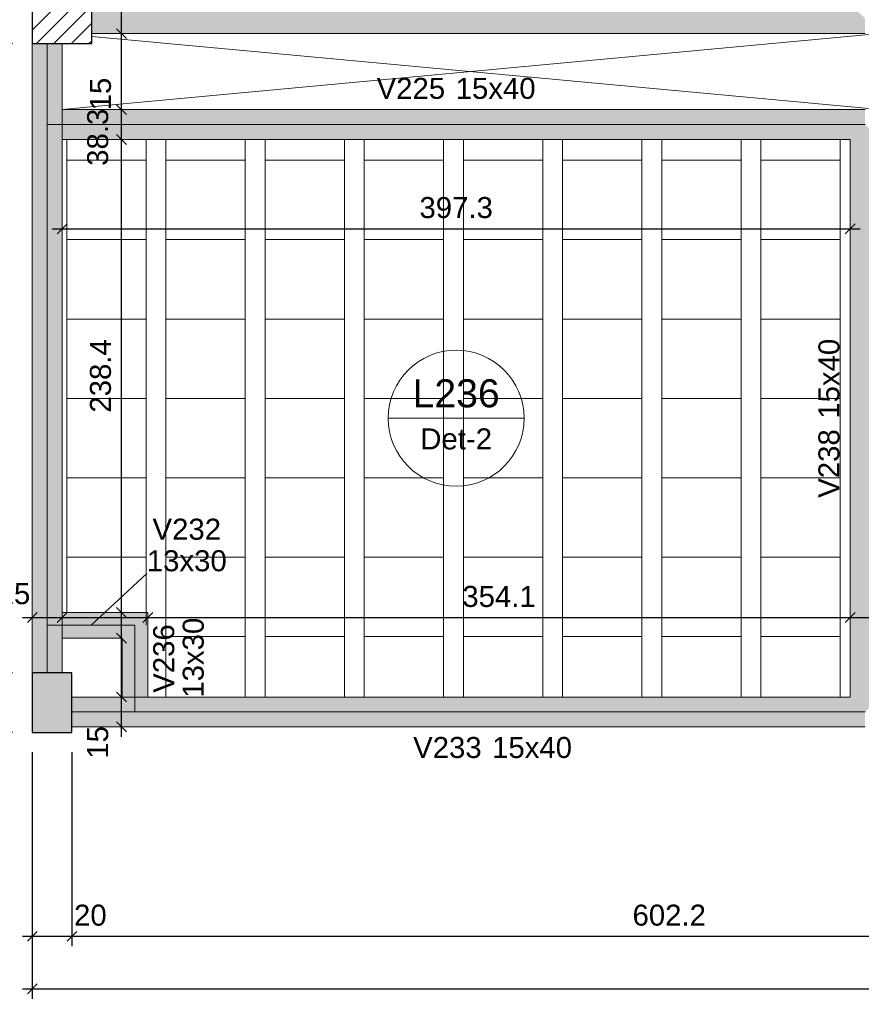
# Model space of a CAD drawing. Header units: millimetres. Extents: x 0 to 119, y 0 to 84.
# Tile 3 of 42: x 11 to 19, y 30 to 40. Entities that reach past the tile are written whole.
import ezdxf

# ---------------------------------------------------------------- set-up
doc = ezdxf.new("R2010")
doc.units = ezdxf.units.MM
doc.header["$MEASUREMENT"] = 0
doc.linetypes.add('NULL', pattern=[0])
doc.layers.get('0').update_dxf_attribs({"lineweight": 18})
for name, color, linetype, lineweight in [('FO-Aberturas', 7, 'Continuous', 5), ('FO-Cotas', 5, 'Continuous', 5), ('FO-Eixos', 5, 'Continuous', 5), ('FO-Hachura pilar que morre', 106, 'Continuous', 5), ('FO-Hachura pilar que passa', 19, 'Continuous', 5), ('FO-Hachura viga', 43, 'Continuous', 5), ('FO-Hachuras das lajes', 1, 'Continuous', 20), ('FO-Pilares', 4, 'Continuous', 30), ('FO-Textos das lajes', 3, 'Continuous', 20), ('FO-Textos das vigas', 7, 'Continuous', 5), ('FO-Vigas', 1, 'Continuous', 20)]:
    doc.layers.add(name, color=color, linetype=linetype, lineweight=lineweight)
doc.styles.add('Arial', font='txt')
doc.dimstyles.new('UM_50.000000', dxfattribs={"dimtxt": 0.18, "dimasz": 0.1, "dimexe": 0.1, "dimexo": 0.2, "dimgap": 0, "dimtad": 1, "dimtih": 1, "dimtoh": 1, "dimdec": 1, "dimlfac": 50, "dimzin": 0, "dimdsep": 46, "dimtxsty": 'Standard', "dimcen": 0.09, "dimdle": 0.1, "dimadec": 1, "dimazin": 2, "dimtfac": 1, "dimtdec": 4, "dimtofl": 0, "dimtmove": 0, "dimatfit": 3, "dimfxl": 1, "dimtolj": 1, "dimarcsym": 0})

# ---------------------------------------------------------------- blocks, each defined once
blk = doc.blocks.new('_Oblique')
at = {"color": 0, "linetype": 'ByBlock', "lineweight": -2}
blk.add_line((-0.5, -0.5), (0.5, 0.5), dxfattribs=at)
blk = doc.blocks.new('*D22')
at = {"layer": 'Defpoints', "color": 0}
for p in [(10.9366, 32.4955), (11.3366, 32.4955), (11.3366, 30.4413)]:
    blk.add_point(p, dxfattribs=at)
at = {"layer": 'FO-Cotas', "color": 0, "lineweight": -2}
for p, q in [((10.9366, 32.2955), (10.9366, 30.3413)), ((11.3366, 32.2955), (11.3366, 30.3413)), ((10.8366, 30.4413), (11.4366, 30.4413))]:
    blk.add_line(p, q, dxfattribs=at)
at = {"layer": 'FO-Cotas', "color": 0, "lineweight": -2, "xscale": 0.1, "yscale": 0.1, "zscale": 0.1, "rotation": 180}
blk.add_blockref('_Oblique', (10.9366, 30.4413), dxfattribs=at)
at = {"layer": 'FO-Cotas', "color": 0, "lineweight": -2, "xscale": 0.1, "yscale": 0.1, "zscale": 0.1}
blk.add_blockref('_Oblique', (11.3366, 30.4413), dxfattribs=at)
at = {"layer": 'FO-Cotas', "color": 7, "insert": (11.5219, 30.6531), "char_height": 0.2118, "attachment_point": 5, "rotation": 0.00573, "style": 'Arial'}
blk.add_mtext('\\A1;20', dxfattribs=at)
blk = doc.blocks.new('*D23')
at = {"layer": 'Defpoints', "color": 0}
for p in [(11.3366, 32.4955), (23.3802, 31.9809), (23.3802, 30.4413)]:
    blk.add_point(p, dxfattribs=at)
at = {"layer": 'FO-Cotas', "color": 0, "lineweight": -2}
for p, q in [((11.3366, 32.2955), (11.3366, 30.3413)), ((23.3802, 31.7809), (23.3802, 30.3413)), ((11.2366, 30.4413), (23.4802, 30.4413))]:
    blk.add_line(p, q, dxfattribs=at)
at = {"layer": 'FO-Cotas', "color": 0, "lineweight": -2, "xscale": 0.1, "yscale": 0.1, "zscale": 0.1, "rotation": 180}
blk.add_blockref('_Oblique', (11.3366, 30.4413), dxfattribs=at)
at = {"layer": 'FO-Cotas', "color": 0, "lineweight": -2, "xscale": 0.1, "yscale": 0.1, "zscale": 0.1}
blk.add_blockref('_Oblique', (23.3802, 30.4413), dxfattribs=at)
at = {"layer": 'FO-Cotas', "color": 7, "insert": (17.3584, 30.6531), "char_height": 0.2118, "attachment_point": 5, "style": 'Arial'}
blk.add_mtext('\\A1;602.2', dxfattribs=at)
blk = doc.blocks.new('*D40')
at = {"layer": 'Defpoints', "color": 0}
for p in [(10.9366, 32.4955), (80.2372, 31.8533), (80.2372, 29.9118)]:
    blk.add_point(p, dxfattribs=at)
at = {"layer": 'FO-Cotas', "color": 0, "lineweight": -2}
for p, q in [((10.9366, 32.2955), (10.9366, 29.8118)), ((80.2372, 31.6533), (80.2372, 29.8118)), ((10.8366, 29.9118), (80.3372, 29.9118))]:
    blk.add_line(p, q, dxfattribs=at)
at = {"layer": 'FO-Cotas', "color": 0, "lineweight": -2, "xscale": 0.1, "yscale": 0.1, "zscale": 0.1, "rotation": 180}
blk.add_blockref('_Oblique', (10.9366, 29.9118), dxfattribs=at)
at = {"layer": 'FO-Cotas', "color": 0, "lineweight": -2, "xscale": 0.1, "yscale": 0.1, "zscale": 0.1}
blk.add_blockref('_Oblique', (80.2372, 29.9118), dxfattribs=at)
at = {"layer": 'FO-Cotas', "color": 7, "insert": (45.5869, 30.1236), "char_height": 0.2118, "attachment_point": 5, "style": 'Arial'}
blk.add_mtext('\\A1;3465', dxfattribs=at)
blk = doc.blocks.new('*D43')
at = {"layer": 'Defpoints', "color": 0}
for p in [(9.5246, 33.0955), (10.9366, 33.0955), (10.9366, 32.4955)]:
    blk.add_point(p, dxfattribs=at)
at = {"layer": 'FO-Cotas', "color": 0, "lineweight": -2}
for p, q in [((9.5246, 32.3955), (9.5246, 33.1955)), ((10.7366, 33.0955), (9.4246, 33.0955)), ((10.7366, 32.4955), (9.4246, 32.4955))]:
    blk.add_line(p, q, dxfattribs=at)
at = {"layer": 'FO-Cotas', "color": 0, "lineweight": -2, "xscale": 0.1, "yscale": 0.1, "zscale": 0.1}
for p, rotation in [((9.5246, 33.0955), 90), ((9.5246, 32.4955), 270)]:
    blk.add_blockref('_Oblique', p, dxfattribs=dict(at, rotation=rotation))
at = {"layer": 'FO-Cotas', "color": 7, "insert": (9.3128, 32.7955), "char_height": 0.2118, "attachment_point": 5, "rotation": 90, "style": 'Arial'}
blk.add_mtext('\\A1;30', dxfattribs=at)
blk = doc.blocks.new('*D44')
at = {"layer": 'Defpoints', "color": 0}
for p in [(9.5246, 39.4387), (10.9366, 39.4387), (10.9366, 33.0955)]:
    blk.add_point(p, dxfattribs=at)
at = {"layer": 'FO-Cotas', "color": 0, "lineweight": -2}
for p, q in [((9.5246, 32.9955), (9.5246, 39.5387)), ((10.7366, 39.4387), (9.4246, 39.4387)), ((10.7366, 33.0955), (9.4246, 33.0955))]:
    blk.add_line(p, q, dxfattribs=at)
at = {"layer": 'FO-Cotas', "color": 0, "lineweight": -2, "xscale": 0.1, "yscale": 0.1, "zscale": 0.1}
for p, rotation in [((9.5246, 39.4387), 90), ((9.5246, 33.0955), 270)]:
    blk.add_blockref('_Oblique', p, dxfattribs=dict(at, rotation=rotation))
at = {"layer": 'FO-Cotas', "color": 7, "insert": (9.3128, 36.2671), "char_height": 0.2118, "attachment_point": 5, "rotation": 90, "style": 'Arial'}
blk.add_mtext('\\A1;317.2', dxfattribs=at)
blk = doc.blocks.new('*D45')
at = {"layer": 'Defpoints', "color": 0}
for p in [(9.5246, 39.8387), (10.9366, 39.8387), (10.9366, 39.4387)]:
    blk.add_point(p, dxfattribs=at)
at = {"layer": 'FO-Cotas', "color": 0, "lineweight": -2}
for p, q in [((9.5246, 39.3387), (9.5246, 39.9387)), ((10.7366, 39.8387), (9.4246, 39.8387)), ((10.7366, 39.4387), (9.4246, 39.4387))]:
    blk.add_line(p, q, dxfattribs=at)
at = {"layer": 'FO-Cotas', "color": 0, "lineweight": -2, "xscale": 0.1, "yscale": 0.1, "zscale": 0.1}
for p, rotation in [((9.5246, 39.8387), 90), ((9.5246, 39.4387), 270)]:
    blk.add_blockref('_Oblique', p, dxfattribs=dict(at, rotation=rotation))
at = {"layer": 'FO-Cotas', "color": 7, "insert": (9.3128, 39.996), "char_height": 0.2118, "attachment_point": 5, "rotation": 90, "style": 'Arial'}
blk.add_mtext('\\A1;20', dxfattribs=at)
blk = doc.blocks.new('*D54')
at = {"layer": 'Defpoints', "color": 0}
for p in [(8.9951, 73.3485), (10.9366, 73.3485), (10.9366, 32.4955)]:
    blk.add_point(p, dxfattribs=at)
at = {"layer": 'FO-Cotas', "color": 0, "lineweight": -2}
for p, q in [((8.9951, 32.3955), (8.9951, 73.4485)), ((10.7366, 73.3485), (8.8951, 73.3485)), ((10.7366, 32.4955), (8.8951, 32.4955))]:
    blk.add_line(p, q, dxfattribs=at)
at = {"layer": 'FO-Cotas', "color": 0, "lineweight": -2, "xscale": 0.1, "yscale": 0.1, "zscale": 0.1}
for p, rotation in [((8.9951, 73.3485), 90), ((8.9951, 32.4955), 270)]:
    blk.add_blockref('_Oblique', p, dxfattribs=dict(at, rotation=rotation))
at = {"layer": 'FO-Cotas', "color": 7, "insert": (8.7833, 52.922), "char_height": 0.2118, "attachment_point": 5, "rotation": 90, "style": 'Arial'}
blk.add_mtext('\\A1;2042.7', dxfattribs=at)
blk = doc.blocks.new('*D75')
at = {"layer": 'Defpoints', "color": 0}
for p in [(10.9366, 33.6533), (11.2366, 33.6533), (11.2366, 33.6533)]:
    blk.add_point(p, dxfattribs=at)
at = {"layer": 'FO-Cotas', "color": 0, "lineweight": -2}
blk.add_line((10.8366, 33.6533), (11.3366, 33.6533), dxfattribs=at)
at = {"layer": 'FO-Cotas', "color": 0, "lineweight": -2, "xscale": 0.1, "yscale": 0.1, "zscale": 0.1, "rotation": 180}
blk.add_blockref('_Oblique', (10.9366, 33.6533), dxfattribs=at)
at = {"layer": 'FO-Cotas', "color": 0, "lineweight": -2, "xscale": 0.1, "yscale": 0.1, "zscale": 0.1}
blk.add_blockref('_Oblique', (11.2366, 33.6533), dxfattribs=at)
at = {"layer": 'FO-Cotas', "color": 7, "insert": (10.7514, 33.8931), "char_height": 0.2118, "attachment_point": 5, "rotation": 0.00573, "style": 'Arial'}
blk.add_mtext('\\A1;15', dxfattribs=at)
blk = doc.blocks.new('*D76')
at = {"layer": 'Defpoints', "color": 0}
for p in [(11.2366, 33.6533), (12.101, 33.6533), (12.101, 33.6533)]:
    blk.add_point(p, dxfattribs=at)
at = {"layer": 'FO-Cotas', "color": 0, "lineweight": -2}
blk.add_line((11.1366, 33.6533), (12.201, 33.6533), dxfattribs=at)
at = {"layer": 'FO-Cotas', "color": 0, "lineweight": -2, "xscale": 0.1, "yscale": 0.1, "zscale": 0.1, "rotation": 180}
blk.add_blockref('_Oblique', (11.2366, 33.6533), dxfattribs=at)
at = {"layer": 'FO-Cotas', "color": 0, "lineweight": -2, "xscale": 0.1, "yscale": 0.1, "zscale": 0.1}
blk.add_blockref('_Oblique', (12.101, 33.6533), dxfattribs=at)
blk = doc.blocks.new('*D77')
at = {"layer": 'Defpoints', "color": 0}
for p in [(12.101, 33.6533), (19.1834, 33.6533), (19.1834, 33.6533)]:
    blk.add_point(p, dxfattribs=at)
at = {"layer": 'FO-Cotas', "color": 0, "lineweight": -2}
blk.add_line((12.001, 33.6533), (19.2834, 33.6533), dxfattribs=at)
at = {"layer": 'FO-Cotas', "color": 0, "lineweight": -2, "xscale": 0.1, "yscale": 0.1, "zscale": 0.1, "rotation": 180}
blk.add_blockref('_Oblique', (12.101, 33.6533), dxfattribs=at)
at = {"layer": 'FO-Cotas', "color": 0, "lineweight": -2, "xscale": 0.1, "yscale": 0.1, "zscale": 0.1}
blk.add_blockref('_Oblique', (19.1834, 33.6533), dxfattribs=at)
at = {"layer": 'FO-Cotas', "color": 7, "insert": (15.6422, 33.8651), "char_height": 0.2118, "attachment_point": 5, "rotation": 0.00573, "style": 'Arial'}
blk.add_mtext('\\A1;354.1', dxfattribs=at)
blk = doc.blocks.new('*D78')
at = {"layer": 'Defpoints', "color": 0}
for p in [(19.1834, 33.6533), (19.4834, 33.6533), (19.4834, 33.6533)]:
    blk.add_point(p, dxfattribs=at)
at = {"layer": 'FO-Cotas', "color": 0, "lineweight": -2}
blk.add_line((19.0834, 33.6533), (19.5834, 33.6533), dxfattribs=at)
at = {"layer": 'FO-Cotas', "color": 0, "lineweight": -2, "xscale": 0.1, "yscale": 0.1, "zscale": 0.1, "rotation": 180}
blk.add_blockref('_Oblique', (19.1834, 33.6533), dxfattribs=at)
at = {"layer": 'FO-Cotas', "color": 0, "lineweight": -2, "xscale": 0.1, "yscale": 0.1, "zscale": 0.1}
blk.add_blockref('_Oblique', (19.4834, 33.6533), dxfattribs=at)
at = {"layer": 'FO-Cotas', "color": 7, "insert": (19.6687, 33.8651), "char_height": 0.2118, "attachment_point": 5, "rotation": 0.00573, "style": 'Arial'}
blk.add_mtext('\\A1;15', dxfattribs=at)
blk = doc.blocks.new('*D97')
at = {"layer": 'Defpoints', "color": 0}
for p in [(11.2366, 37.5725), (19.1834, 37.5725), (19.1834, 37.5725)]:
    blk.add_point(p, dxfattribs=at)
at = {"layer": 'FO-Cotas', "color": 0, "lineweight": -2}
blk.add_line((11.1366, 37.5725), (19.2834, 37.5725), dxfattribs=at)
at = {"layer": 'FO-Cotas', "color": 0, "lineweight": -2, "xscale": 0.1, "yscale": 0.1, "zscale": 0.1, "rotation": 180}
blk.add_blockref('_Oblique', (11.2366, 37.5725), dxfattribs=at)
at = {"layer": 'FO-Cotas', "color": 0, "lineweight": -2, "xscale": 0.1, "yscale": 0.1, "zscale": 0.1}
blk.add_blockref('_Oblique', (19.1834, 37.5725), dxfattribs=at)
at = {"layer": 'FO-Cotas', "color": 7, "insert": (15.21, 37.7843), "char_height": 0.2118, "attachment_point": 5, "rotation": 0.00573, "style": 'Arial'}
blk.add_mtext('\\A1;397.3', dxfattribs=at)
blk = doc.blocks.new('*D151')
at = {"layer": 'Defpoints', "color": 0}
for p in [(11.8366, 32.8527), (11.8366, 32.8527), (11.8366, 32.5527)]:
    blk.add_point(p, dxfattribs=at)
at = {"layer": 'FO-Cotas', "color": 0, "lineweight": -2}
blk.add_line((11.8366, 32.4527), (11.8366, 32.9527), dxfattribs=at)
at = {"layer": 'FO-Cotas', "color": 0, "lineweight": -2, "xscale": 0.1, "yscale": 0.1, "zscale": 0.1}
for p, rotation in [((11.8366, 32.8527), 90), ((11.8366, 32.5527), 270)]:
    blk.add_blockref('_Oblique', p, dxfattribs=dict(at, rotation=rotation))
at = {"layer": 'FO-Cotas', "color": 7, "insert": (11.5969, 32.3954), "char_height": 0.2118, "attachment_point": 5, "rotation": 90, "style": 'Arial'}
blk.add_mtext('\\A1;15', dxfattribs=at)
blk = doc.blocks.new('*D152')
at = {"layer": 'Defpoints', "color": 0}
for p in [(11.8366, 33.4455), (11.8366, 33.4455), (11.8366, 32.8527)]:
    blk.add_point(p, dxfattribs=at)
at = {"layer": 'FO-Cotas', "color": 0, "lineweight": -2}
blk.add_line((11.8366, 32.7527), (11.8366, 33.5455), dxfattribs=at)
at = {"layer": 'FO-Cotas', "color": 0, "lineweight": -2, "xscale": 0.1, "yscale": 0.1, "zscale": 0.1}
for p, rotation in [((11.8366, 33.4455), 90), ((11.8366, 32.8527), 270)]:
    blk.add_blockref('_Oblique', p, dxfattribs=dict(at, rotation=rotation))
blk = doc.blocks.new('*D153')
at = {"layer": 'Defpoints', "color": 0}
for p in [(11.8366, 33.7055), (11.8366, 33.7055), (11.8366, 33.4455)]:
    blk.add_point(p, dxfattribs=at)
at = {"layer": 'FO-Cotas', "color": 0, "lineweight": -2}
blk.add_line((11.8366, 33.3455), (11.8366, 33.8055), dxfattribs=at)
at = {"layer": 'FO-Cotas', "color": 0, "lineweight": -2, "xscale": 0.1, "yscale": 0.1, "zscale": 0.1}
for p, rotation in [((11.8366, 33.7055), 90), ((11.8366, 33.4455), 270)]:
    blk.add_blockref('_Oblique', p, dxfattribs=dict(at, rotation=rotation))
blk = doc.blocks.new('*D154')
at = {"layer": 'Defpoints', "color": 0}
for p in [(11.8366, 38.4725), (11.8366, 38.4725), (11.8366, 33.7055)]:
    blk.add_point(p, dxfattribs=at)
at = {"layer": 'FO-Cotas', "color": 0, "lineweight": -2}
blk.add_line((11.8366, 33.6055), (11.8366, 38.5725), dxfattribs=at)
at = {"layer": 'FO-Cotas', "color": 0, "lineweight": -2, "xscale": 0.1, "yscale": 0.1, "zscale": 0.1}
for p, rotation in [((11.8366, 38.4725), 90), ((11.8366, 33.7055), 270)]:
    blk.add_blockref('_Oblique', p, dxfattribs=dict(at, rotation=rotation))
at = {"layer": 'FO-Cotas', "color": 7, "insert": (11.6248, 36.089), "char_height": 0.2118, "attachment_point": 5, "rotation": 90, "style": 'Arial'}
blk.add_mtext('\\A1;238.4', dxfattribs=at)
blk = doc.blocks.new('*D155')
at = {"layer": 'Defpoints', "color": 0}
for p in [(11.8366, 38.7725), (11.8366, 38.7725), (11.8366, 38.4725)]:
    blk.add_point(p, dxfattribs=at)
at = {"layer": 'FO-Cotas', "color": 0, "lineweight": -2}
blk.add_line((11.8366, 38.3725), (11.8366, 38.8725), dxfattribs=at)
at = {"layer": 'FO-Cotas', "color": 0, "lineweight": -2, "xscale": 0.1, "yscale": 0.1, "zscale": 0.1}
for p, rotation in [((11.8366, 38.7725), 90), ((11.8366, 38.4725), 270)]:
    blk.add_blockref('_Oblique', p, dxfattribs=dict(at, rotation=rotation))
at = {"layer": 'FO-Cotas', "color": 7, "insert": (11.6248, 38.9298), "char_height": 0.2118, "attachment_point": 5, "rotation": 90, "style": 'Arial'}
blk.add_mtext('\\A1;15', dxfattribs=at)
blk = doc.blocks.new('*D156')
at = {"layer": 'Defpoints', "color": 0}
for p in [(11.8366, 39.5387), (11.8366, 39.5387), (11.8366, 38.7725)]:
    blk.add_point(p, dxfattribs=at)
at = {"layer": 'FO-Cotas', "color": 0, "lineweight": -2}
blk.add_line((11.8366, 38.6725), (11.8366, 39.6387), dxfattribs=at)
at = {"layer": 'FO-Cotas', "color": 0, "lineweight": -2, "xscale": 0.1, "yscale": 0.1, "zscale": 0.1}
for p, rotation in [((11.8366, 39.5387), 90), ((11.8366, 38.7725), 270)]:
    blk.add_blockref('_Oblique', p, dxfattribs=dict(at, rotation=rotation))
at = {"layer": 'FO-Cotas', "color": 7, "insert": (11.5969, 38.4943), "char_height": 0.2118, "attachment_point": 5, "rotation": 90, "style": 'Arial'}
blk.add_mtext('\\A1;38.3', dxfattribs=at)
blk = doc.blocks.new('*D157')
at = {"layer": 'Defpoints', "color": 0}
for p in [(11.8366, 39.8387), (11.8366, 39.8387), (11.8366, 39.5387)]:
    blk.add_point(p, dxfattribs=at)
at = {"layer": 'FO-Cotas', "color": 0, "lineweight": -2}
blk.add_line((11.8366, 39.4387), (11.8366, 39.9387), dxfattribs=at)
at = {"layer": 'FO-Cotas', "color": 0, "lineweight": -2, "xscale": 0.1, "yscale": 0.1, "zscale": 0.1}
for p, rotation in [((11.8366, 39.8387), 90), ((11.8366, 39.5387), 270)]:
    blk.add_blockref('_Oblique', p, dxfattribs=dict(at, rotation=rotation))
at = {"layer": 'FO-Cotas', "color": 7, "insert": (11.6248, 39.996), "char_height": 0.2118, "attachment_point": 5, "rotation": 90, "style": 'Arial'}
blk.add_mtext('\\A1;15', dxfattribs=at)

msp = doc.modelspace()

# ---------------------------------------------------------------- hatches: boundary and pattern name
at = {"layer": 'FO-Hachura pilar que morre', "linetype": 'Continuous'}
msp.add_hatch(color=106, dxfattribs=at).paths.add_polyline_path([(11.3366, 33.0955), (11.1366, 33.0955), (10.9366, 33.0955), (10.9366, 32.7955), (10.9366, 32.4955), (11.1366, 32.4955), (11.3366, 32.4955), (11.3366, 32.7955)])
at = {"layer": 'FO-Hachura pilar que passa', "linetype": 'Continuous'}
h = msp.add_hatch(dxfattribs=at)
h.set_pattern_fill('ANSI31', color=19, style=0)
h.paths.add_polyline_path([(11.5366, 39.4387), (11.5366, 39.6387), (11.5366, 39.8387), (11.2366, 39.8387), (10.9366, 39.8387), (10.9366, 39.6387), (10.9366, 39.4387), (11.2366, 39.4387)])
at = {"layer": 'FO-Hachura viga', "linetype": 'Continuous'}
for points in [[(19.3336, 39.6887), (19.3336, 39.6887), (19.1836, 39.8387), (11.5366, 39.8387), (11.5366, 39.5387), (19.3336, 39.5387), (19.3336, 39.6887)], [(11.2366, 39.4387), (11.2366, 39.4387), (10.9366, 39.4387), (10.9366, 38.6225), (11.2366, 38.6225), (11.2366, 39.4387)], [(19.3336, 38.6225), (19.3336, 38.6225), (19.3336, 38.7725), (11.2366, 38.7725), (11.0866, 38.6225), (11.2366, 38.4727), (19.1836, 38.4727), (19.3336, 38.6225)], [(11.2366, 38.6225), (11.2366, 38.6225), (10.9366, 38.6225), (10.9366, 33.5757), (11.2366, 33.5757), (11.2366, 38.6225)], [(19.4836, 32.8527), (19.4836, 32.8527), (19.4836, 38.4725), (19.3336, 38.6225), (19.1836, 38.4727), (19.1834, 32.8527), (19.3336, 32.7027), (19.4836, 32.8527)], [(12.1012, 33.7057), (12.1012, 33.7057), (11.2366, 33.7057), (11.0866, 33.5757), (11.2366, 33.4457), (11.841, 33.4457), (12.1012, 33.7057)], [(12.1012, 32.8527), (12.1012, 32.8527), (12.1012, 33.7057), (11.841, 33.4457), (11.841, 32.8527), (11.971, 32.7027), (12.1012, 32.8527)], [(11.2366, 33.5757), (11.2366, 33.5757), (10.9366, 33.5757), (10.9366, 33.0957), (11.2366, 33.0957), (11.2366, 33.5757)], [(11.971, 32.8527), (11.971, 32.8527), (11.3366, 32.8527), (11.3366, 32.5527), (11.971, 32.5527), (11.971, 32.8527)], [(19.3336, 32.7027), (19.3336, 32.7027), (19.1834, 32.8527), (11.971, 32.8527), (11.971, 32.5527), (19.3336, 32.5527), (19.3336, 32.7027)]]:
    msp.add_hatch(color=43, dxfattribs=at).paths.add_polyline_path(points)

# ---------------------------------------------------------------- linework, layer by layer
at = {"layer": 'FO-Aberturas'}
for p, q in [((11.237, 38.7725), (19.483, 39.5385)), ((11.537, 39.5105), (19.483, 38.7725))]:
    msp.add_line(p, q, dxfattribs=at)
at = {"layer": 'FO-Cotas', "linetype": 'Continuous'}
msp.add_line((11.5288, 33.5755), (12.0897, 34.0963), dxfattribs=at)
at = {"layer": 'FO-Eixos'}
for p, q in [((11.0866, 38.6225), (11.0866, 39.4387)), ((11.0866, 38.6225), (19.3334, 38.6225)), ((11.0866, 33.5755), (11.0866, 38.6225)), ((11.0866, 33.0955), (11.0866, 33.5755)), ((11.0866, 33.5755), (11.971, 33.5755)), ((11.971, 32.7027), (11.971, 33.5755)), ((11.3366, 32.7027), (11.971, 32.7027)), ((11.971, 32.7027), (19.3334, 32.7027))]:
    msp.add_line(p, q, dxfattribs=at)
for points in [[(12.083, 37.4625), (12.083, 38.2625), (11.283, 38.2625), (11.283, 37.4625), (12.083, 37.4625)], [(13.083, 37.4625), (13.083, 38.2625), (12.283, 38.2625), (12.283, 37.4625), (13.083, 37.4625)], [(14.083, 37.4625), (14.083, 38.2625), (13.283, 38.2625), (13.283, 37.4625), (14.083, 37.4625)], [(15.083, 37.4625), (15.083, 38.2625), (14.283, 38.2625), (14.283, 37.4625), (15.083, 37.4625)], [(16.083, 37.4625), (16.083, 38.2625), (15.283, 38.2625), (15.283, 37.4625), (16.083, 37.4625)], [(17.083, 37.4625), (17.083, 38.2625), (16.283, 38.2625), (16.283, 37.4625), (17.083, 37.4625)], [(18.083, 37.4625), (18.083, 38.2625), (17.283, 38.2625), (17.283, 37.4625), (18.083, 37.4625)], [(19.083, 37.4625), (19.083, 38.2625), (18.283, 38.2625), (18.283, 37.4625), (19.083, 37.4625)], [(12.083, 36.6625), (12.083, 37.4625), (11.283, 37.4625), (11.283, 36.6625), (12.083, 36.6625)], [(13.083, 36.6625), (13.083, 37.4625), (12.283, 37.4625), (12.283, 36.6625), (13.083, 36.6625)], [(14.083, 36.6625), (14.083, 37.4625), (13.283, 37.4625), (13.283, 36.6625), (14.083, 36.6625)], [(15.083, 36.6625), (15.083, 37.4625), (14.283, 37.4625), (14.283, 36.6625), (15.083, 36.6625)], [(16.083, 36.6625), (16.083, 37.4625), (15.283, 37.4625), (15.283, 36.6625), (16.083, 36.6625)], [(17.083, 36.6625), (17.083, 37.4625), (16.283, 37.4625), (16.283, 36.6625), (17.083, 36.6625)], [(18.083, 36.6625), (18.083, 37.4625), (17.283, 37.4625), (17.283, 36.6625), (18.083, 36.6625)], [(19.083, 36.6625), (19.083, 37.4625), (18.283, 37.4625), (18.283, 36.6625), (19.083, 36.6625)], [(12.083, 35.8625), (12.083, 36.6625), (11.283, 36.6625), (11.283, 35.8625), (12.083, 35.8625)], [(13.083, 35.8625), (13.083, 36.6625), (12.283, 36.6625), (12.283, 35.8625), (13.083, 35.8625)], [(14.083, 35.8625), (14.083, 36.6625), (13.283, 36.6625), (13.283, 35.8625), (14.083, 35.8625)], [(15.083, 35.8625), (15.083, 36.6625), (14.283, 36.6625), (14.283, 35.8625), (15.083, 35.8625)], [(16.083, 35.8625), (16.083, 36.6625), (15.283, 36.6625), (15.283, 35.8625), (16.083, 35.8625)], [(17.083, 35.8625), (17.083, 36.6625), (16.283, 36.6625), (16.283, 35.8625), (17.083, 35.8625)], [(18.083, 35.8625), (18.083, 36.6625), (17.283, 36.6625), (17.283, 35.8625), (18.083, 35.8625)], [(19.083, 35.8625), (19.083, 36.6625), (18.283, 36.6625), (18.283, 35.8625), (19.083, 35.8625)], [(12.083, 35.0625), (12.083, 35.8625), (11.283, 35.8625), (11.283, 35.0625), (12.083, 35.0625)], [(13.083, 35.0625), (13.083, 35.8625), (12.283, 35.8625), (12.283, 35.0625), (13.083, 35.0625)], [(14.083, 35.0625), (14.083, 35.8625), (13.283, 35.8625), (13.283, 35.0625), (14.083, 35.0625)], [(15.083, 35.0625), (15.083, 35.8625), (14.283, 35.8625), (14.283, 35.0625), (15.083, 35.0625)], [(16.083, 35.0625), (16.083, 35.8625), (15.283, 35.8625), (15.283, 35.0625), (16.083, 35.0625)], [(17.083, 35.0625), (17.083, 35.8625), (16.283, 35.8625), (16.283, 35.0625), (17.083, 35.0625)], [(18.083, 35.0625), (18.083, 35.8625), (17.283, 35.8625), (17.283, 35.0625), (18.083, 35.0625)], [(19.083, 35.0625), (19.083, 35.8625), (18.283, 35.8625), (18.283, 35.0625), (19.083, 35.0625)], [(12.083, 34.2625), (12.083, 35.0625), (11.283, 35.0625), (11.283, 34.2625), (12.083, 34.2625)], [(13.083, 34.2625), (13.083, 35.0625), (12.283, 35.0625), (12.283, 34.2625), (13.083, 34.2625)], [(14.083, 34.2625), (14.083, 35.0625), (13.283, 35.0625), (13.283, 34.2625), (14.083, 34.2625)], [(15.083, 34.2625), (15.083, 35.0625), (14.283, 35.0625), (14.283, 34.2625), (15.083, 34.2625)], [(16.083, 34.2625), (16.083, 35.0625), (15.283, 35.0625), (15.283, 34.2625), (16.083, 34.2625)], [(17.083, 34.2625), (17.083, 35.0625), (16.283, 35.0625), (16.283, 34.2625), (17.083, 34.2625)], [(18.083, 34.2625), (18.083, 35.0625), (17.283, 35.0625), (17.283, 34.2625), (18.083, 34.2625)], [(19.083, 34.2625), (19.083, 35.0625), (18.283, 35.0625), (18.283, 34.2625), (19.083, 34.2625)], [(13.083, 33.4625), (13.083, 34.2625), (12.283, 34.2625), (12.283, 33.4625), (13.083, 33.4625)], [(14.083, 33.4625), (14.083, 34.2625), (13.283, 34.2625), (13.283, 33.4625), (14.083, 33.4625)], [(15.083, 33.4625), (15.083, 34.2625), (14.283, 34.2625), (14.283, 33.4625), (15.083, 33.4625)], [(16.083, 33.4625), (16.083, 34.2625), (15.283, 34.2625), (15.283, 33.4625), (16.083, 33.4625)], [(17.083, 33.4625), (17.083, 34.2625), (16.283, 34.2625), (16.283, 33.4625), (17.083, 33.4625)], [(18.083, 33.4625), (18.083, 34.2625), (17.283, 34.2625), (17.283, 33.4625), (18.083, 33.4625)], [(19.083, 33.4625), (19.083, 34.2625), (18.283, 34.2625), (18.283, 33.4625), (19.083, 33.4625)]]:
    msp.add_lwpolyline(points, close=True, dxfattribs=at)
for points in [[(12.083, 33.5755), (12.083, 34.2625), (11.283, 34.2625), (11.283, 33.7055)], [(13.083, 32.8525), (13.083, 33.4625), (12.283, 33.4625), (12.283, 32.8525)], [(14.083, 32.8525), (14.083, 33.4625), (13.283, 33.4625), (13.283, 32.8525)], [(15.083, 32.8525), (15.083, 33.4625), (14.283, 33.4625), (14.283, 32.8525)], [(16.083, 32.8525), (16.083, 33.4625), (15.283, 33.4625), (15.283, 32.8525)], [(17.083, 32.8525), (17.083, 33.4625), (16.283, 33.4625), (16.283, 32.8525)], [(18.083, 32.8525), (18.083, 33.4625), (17.283, 33.4625), (17.283, 32.8525)], [(19.083, 32.8525), (19.083, 33.4625), (18.283, 33.4625), (18.283, 32.8525)]]:
    msp.add_lwpolyline(points, dxfattribs=at)
at = {"layer": 'FO-Hachuras das lajes'}
for p, q in [((11.283, 33.7055), (11.283, 38.4725)), ((12.083, 33.7055), (12.083, 38.4725)), ((12.283, 33.7055), (12.283, 38.4725)), ((13.083, 33.7055), (13.083, 38.4725)), ((13.283, 33.7055), (13.283, 38.4725)), ((14.083, 33.7055), (14.083, 38.4725)), ((14.283, 33.7055), (14.283, 38.4725)), ((15.083, 33.7055), (15.083, 38.4725)), ((15.283, 33.7055), (15.283, 38.4725)), ((16.083, 33.7055), (16.083, 38.4725)), ((16.283, 33.7055), (16.283, 38.4725)), ((17.083, 33.7055), (17.083, 38.4725)), ((17.283, 33.7055), (17.283, 38.4725)), ((18.083, 33.7055), (18.083, 38.4725)), ((18.283, 33.7055), (18.283, 38.4725)), ((19.083, 33.7055), (19.083, 38.4725)), ((12.083, 33.5755), (12.083, 33.7055)), ((12.283, 33.5755), (12.283, 33.7055)), ((13.083, 33.5755), (13.083, 33.7055)), ((13.283, 33.5755), (13.283, 33.7055)), ((14.083, 33.5755), (14.083, 33.7055)), ((14.283, 33.5755), (14.283, 33.7055)), ((15.083, 33.5755), (15.083, 33.7055)), ((15.283, 33.5755), (15.283, 33.7055)), ((16.083, 33.5755), (16.083, 33.7055)), ((16.283, 33.5755), (16.283, 33.7055)), ((17.083, 33.5755), (17.083, 33.7055)), ((17.283, 33.5755), (17.283, 33.7055)), ((18.083, 33.5755), (18.083, 33.7055)), ((18.283, 33.5755), (18.283, 33.7055)), ((19.083, 33.5755), (19.083, 33.7055)), ((12.283, 32.8525), (12.283, 33.5755)), ((13.083, 32.8525), (13.083, 33.5755)), ((13.283, 32.8525), (13.283, 33.5755)), ((14.083, 32.8525), (14.083, 33.5755)), ((14.283, 32.8525), (14.283, 33.5755)), ((15.083, 32.8525), (15.083, 33.5755)), ((15.283, 32.8525), (15.283, 33.5755)), ((16.083, 32.8525), (16.083, 33.5755)), ((16.283, 32.8525), (16.283, 33.5755)), ((17.083, 32.8525), (17.083, 33.5755)), ((17.283, 32.8525), (17.283, 33.5755)), ((18.083, 32.8525), (18.083, 33.5755)), ((18.283, 32.8525), (18.283, 33.5755)), ((19.083, 32.8525), (19.083, 33.5755))]:
    msp.add_line(p, q, dxfattribs=at)
at = {"layer": 'FO-Pilares'}
for points in [[(11.5366, 39.4387), (11.5366, 39.6387), (11.5366, 39.8387), (11.2366, 39.8387), (10.9366, 39.8387), (10.9366, 39.6387), (10.9366, 39.4387), (11.2366, 39.4387), (11.5366, 39.4387)], [(11.3366, 33.0955), (11.1366, 33.0955), (10.9366, 33.0955), (10.9366, 32.7955), (10.9366, 32.4955), (11.1366, 32.4955), (11.3366, 32.4955), (11.3366, 32.7955), (11.3366, 33.0955)]]:
    msp.add_lwpolyline(points, close=True, dxfattribs=at)
at = {"layer": 'FO-Textos das lajes'}
msp.add_line((14.5246, 35.6626), (15.8954, 35.6626), dxfattribs=at)
msp.add_circle((15.21, 35.6626), 0.6854, dxfattribs=at)
at = {"layer": 'FO-Vigas'}
for p, q in [((11.5366, 39.5387), (19.3334, 39.5387)), ((10.9366, 38.6225), (10.9366, 39.4387)), ((11.2366, 38.6225), (11.2366, 39.4387)), ((11.2366, 38.7725), (19.3334, 38.7725)), ((10.9366, 33.5755), (10.9366, 38.6225)), ((11.2366, 33.5755), (11.2366, 38.6225)), ((11.2366, 38.4725), (19.1834, 38.4725)), ((19.1834, 32.8527), (19.1834, 38.4725)), ((11.2366, 33.7055), (12.101, 33.7055)), ((12.101, 32.8527), (12.101, 33.7055)), ((10.9366, 33.0955), (10.9366, 33.5755)), ((11.2366, 33.0955), (11.2366, 33.5755)), ((11.2366, 33.4455), (11.841, 33.4455)), ((11.841, 32.8527), (11.841, 33.4455)), ((11.3366, 32.8527), (11.971, 32.8527)), ((11.971, 32.8527), (19.1834, 32.8527)), ((11.3366, 32.5527), (11.971, 32.5527)), ((11.971, 32.5527), (19.3334, 32.5527))]:
    msp.add_line(p, q, dxfattribs=at)

# ---------------------------------------------------------------- texts
at = {"layer": 'FO-Textos das lajes', "linetype": 'NULL', "attachment_point": 8, "line_spacing_factor": 0.798, "style": 'Arial'}
for s, insert, char_height, width in [('L236', (15.21, 35.7687), 0.2824, 1.735195), ('Det-2', (15.21, 35.3454), 0.2118, 1.418281)]:
    msp.add_mtext(s, dxfattribs=dict(at, insert=insert, char_height=char_height, width=width))
at = {"layer": 'FO-Textos das vigas', "linetype": 'NULL', "char_height": 0.2118, "line_spacing_factor": 0.798, "style": 'Arial'}
for s, insert, width, attachment_point in [('V225', (15.099, 38.8784), 1.354561, 9), ('15x40', (15.205, 38.8784), 1.580273, 7), ('V232', (12.494, 34.4354), 1.354561, 8), ('13x30', (12.494, 34.1174), 1.580273, 8), ('V233', (15.467, 32.2354), 1.354561, 9), ('15x40', (15.572, 32.2354), 1.580273, 7)]:
    msp.add_mtext(s, dxfattribs=dict(at, insert=insert, width=width, attachment_point=attachment_point))
at = {"layer": 'FO-Textos das vigas', "linetype": 'NULL', "char_height": 0.2118, "rotation": 90.00021, "line_spacing_factor": 0.798, "style": 'Arial'}
for s, insert, width, attachment_point in [('15x40', (19.0771, 35.6575), 1.580273, 7), ('V238', (19.0771, 35.5515), 1.354561, 9), ('V236', (12.3703, 33.2409), 1.354561, 8), ('13x30', (12.6678, 33.249), 1.580273, 8)]:
    msp.add_mtext(s, dxfattribs=dict(at, insert=insert, width=width, attachment_point=attachment_point))

# ---------------------------------------------------------------- dimensions: what is measured, and where the dimension line sits
at = {"layer": 'FO-Cotas'}
for base, p1, p2, override, picture, middle in [((8.9951433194, 73.3485160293), (10.9366433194, 32.4955160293), (10.9366433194, 73.3485160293), {"dimtxt": 0.2118, "dimasz": 0.1, "dimexe": 0.1, "dimexo": 0.2, "dimtad": 1, "dimtih": 0, "dimtoh": 0, "dimdec": 1, "dimlfac": 50, "dimzin": 8, "dimtxsty": 'Arial', "dimblk": 'Oblique', "dimblk1": 'Oblique', "dimblk2": 'Oblique', "dimsah": 1, "dimdle": 0.1, "dimse1": 0, "dimse2": 0, "dimclrt": 7, "dimadec": 1, "dimazin": 3, "dimtmove": 2, "dimldrblk": 'Oblique'}, '*D54', (8.7833433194, 52.9220160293)), ((9.5246, 39.8387), (10.9366, 39.4387), (10.9366, 39.8387), {"dimtxt": 0.2118, "dimasz": 0.1, "dimexe": 0.1, "dimexo": 0.2, "dimtad": 1, "dimtih": 0, "dimtoh": 0, "dimdec": 1, "dimlfac": 50, "dimzin": 8, "dimtxsty": 'Arial', "dimblk": 'Oblique', "dimblk1": 'Oblique', "dimblk2": 'Oblique', "dimsah": 1, "dimdle": 0.1, "dimse1": 0, "dimse2": 0, "dimclrt": 7, "dimadec": 1, "dimazin": 3, "dimtmove": 2, "dimldrblk": 'Oblique'}, '*D45', (9.3128, 39.996)), ((11.8366, 39.8387), (11.8366, 39.5387), (11.8366, 39.8387), {"dimtxt": 0.2118, "dimasz": 0.1, "dimexe": 0.1, "dimexo": 0.2, "dimtad": 1, "dimtih": 0, "dimtoh": 0, "dimdec": 1, "dimlfac": 50, "dimzin": 8, "dimtxsty": 'Arial', "dimblk": 'Oblique', "dimblk1": 'Oblique', "dimblk2": 'Oblique', "dimsah": 1, "dimdle": 0.1, "dimse1": 1, "dimse2": 1, "dimclrt": 7, "dimadec": 1, "dimazin": 3, "dimtmove": 2, "dimldrblk": 'Oblique'}, '*D157', (11.6248, 39.996)), ((11.8366, 39.5387), (11.8366, 38.7725), (11.8366, 39.5387), {"dimtxt": 0.2118, "dimasz": 0.1, "dimexe": 0.1, "dimexo": 0.2, "dimtad": 1, "dimtih": 0, "dimtoh": 0, "dimdec": 1, "dimlfac": 50, "dimzin": 8, "dimtxsty": 'Arial', "dimblk": 'Oblique', "dimblk1": 'Oblique', "dimblk2": 'Oblique', "dimsah": 1, "dimdle": 0.1, "dimse1": 1, "dimse2": 1, "dimclrt": 7, "dimadec": 1, "dimazin": 3, "dimtmove": 2, "dimldrblk": 'Oblique'}, '*D156', (11.5969, 38.4943)), ((9.5246, 39.4387), (10.9366, 33.0955), (10.9366, 39.4387), {"dimtxt": 0.2118, "dimasz": 0.1, "dimexe": 0.1, "dimexo": 0.2, "dimtad": 1, "dimtih": 0, "dimtoh": 0, "dimdec": 1, "dimlfac": 50, "dimzin": 8, "dimtxsty": 'Arial', "dimblk": 'Oblique', "dimblk1": 'Oblique', "dimblk2": 'Oblique', "dimsah": 1, "dimdle": 0.1, "dimse1": 0, "dimse2": 0, "dimclrt": 7, "dimadec": 1, "dimazin": 3, "dimtmove": 2, "dimldrblk": 'Oblique'}, '*D44', (9.3128, 36.2671)), ((11.8366, 38.7725), (11.8366, 38.4725), (11.8366, 38.7725), {"dimtxt": 0.2118, "dimasz": 0.1, "dimexe": 0.1, "dimexo": 0.2, "dimtad": 1, "dimtih": 0, "dimtoh": 0, "dimdec": 1, "dimlfac": 50, "dimzin": 8, "dimtxsty": 'Arial', "dimblk": 'Oblique', "dimblk1": 'Oblique', "dimblk2": 'Oblique', "dimsah": 1, "dimdle": 0.1, "dimse1": 1, "dimse2": 1, "dimclrt": 7, "dimadec": 1, "dimazin": 3, "dimtmove": 2, "dimldrblk": 'Oblique'}, '*D155', (11.6248, 38.9298)), ((11.8366433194, 38.4725160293), (11.8366433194, 33.7055160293), (11.8366433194, 38.4725160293), {"dimtxt": 0.2118, "dimasz": 0.1, "dimexe": 0.1, "dimexo": 0.2, "dimtad": 1, "dimtih": 0, "dimtoh": 0, "dimdec": 1, "dimlfac": 50, "dimzin": 8, "dimtxsty": 'Arial', "dimblk": 'Oblique', "dimblk1": 'Oblique', "dimblk2": 'Oblique', "dimsah": 1, "dimdle": 0.1, "dimse1": 1, "dimse2": 1, "dimclrt": 7, "dimadec": 1, "dimazin": 3, "dimtmove": 2, "dimldrblk": 'Oblique'}, '*D154', (11.6248433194, 36.0890160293)), ((9.5246, 33.0955), (10.9366, 32.4955), (10.9366, 33.0955), {"dimtxt": 0.2118, "dimasz": 0.1, "dimexe": 0.1, "dimexo": 0.2, "dimtad": 1, "dimtih": 0, "dimtoh": 0, "dimdec": 1, "dimlfac": 50, "dimzin": 8, "dimtxsty": 'Arial', "dimblk": 'Oblique', "dimblk1": 'Oblique', "dimblk2": 'Oblique', "dimsah": 1, "dimdle": 0.1, "dimse1": 0, "dimse2": 0, "dimclrt": 7, "dimadec": 1, "dimazin": 3, "dimtmove": 2, "dimldrblk": 'Oblique'}, '*D43', (9.3128, 32.7955)), ((11.8366, 32.8527), (11.8366, 32.5527), (11.8366, 32.8527), {"dimtxt": 0.2118, "dimasz": 0.1, "dimexe": 0.1, "dimexo": 0.2, "dimtad": 1, "dimtih": 0, "dimtoh": 0, "dimdec": 1, "dimlfac": 50, "dimzin": 8, "dimtxsty": 'Arial', "dimblk": 'Oblique', "dimblk1": 'Oblique', "dimblk2": 'Oblique', "dimsah": 1, "dimdle": 0.1, "dimse1": 1, "dimse2": 1, "dimclrt": 7, "dimadec": 1, "dimazin": 3, "dimtmove": 2, "dimldrblk": 'Oblique'}, '*D151', (11.5969, 32.3954))]:
    dim = msp.add_linear_dim(base=base, p1=p1, p2=p2, angle=90, dimstyle='UM_50.000000', override=override, dxfattribs=at)
    dim.commit()
    dim.dimension.update_dxf_attribs({"geometry": picture, "text_midpoint": middle, "dimtype": 160, "text_rotation": 90})
for base, p1, p2, override, picture, middle in [((19.1834, 37.5725), (11.2366, 37.5725), (19.1834, 37.5725), {"dimtxt": 0.2118, "dimasz": 0.1, "dimexe": 0.1, "dimexo": 0.2, "dimtad": 1, "dimtih": 0, "dimtoh": 0, "dimdec": 1, "dimlfac": 50, "dimzin": 8, "dimtxsty": 'Arial', "dimblk": 'Oblique', "dimblk1": 'Oblique', "dimblk2": 'Oblique', "dimsah": 1, "dimdle": 0.1, "dimse1": 1, "dimse2": 1, "dimclrt": 7, "dimadec": 1, "dimazin": 3, "dimtmove": 2, "dimldrblk": 'Oblique'}, '*D97', (15.21, 37.7843)), ((11.2366, 33.6533), (10.9366, 33.6533), (11.2366, 33.6533), {"dimtxt": 0.2118, "dimasz": 0.1, "dimexe": 0.1, "dimexo": 0.2, "dimtad": 1, "dimtih": 0, "dimtoh": 0, "dimdec": 1, "dimlfac": 50, "dimzin": 8, "dimtxsty": 'Arial', "dimblk": 'Oblique', "dimblk1": 'Oblique', "dimblk2": 'Oblique', "dimsah": 1, "dimdle": 0.1, "dimse1": 1, "dimse2": 1, "dimclrt": 7, "dimadec": 1, "dimazin": 3, "dimtmove": 2, "dimldrblk": 'Oblique'}, '*D75', (10.7514, 33.8931)), ((19.1834, 33.6533), (12.101, 33.6533), (19.1834, 33.6533), {"dimtxt": 0.2118, "dimasz": 0.1, "dimexe": 0.1, "dimexo": 0.2, "dimtad": 1, "dimtih": 0, "dimtoh": 0, "dimdec": 1, "dimlfac": 50, "dimzin": 8, "dimtxsty": 'Arial', "dimblk": 'Oblique', "dimblk1": 'Oblique', "dimblk2": 'Oblique', "dimsah": 1, "dimdle": 0.1, "dimse1": 1, "dimse2": 1, "dimclrt": 7, "dimadec": 1, "dimazin": 3, "dimtmove": 2, "dimldrblk": 'Oblique'}, '*D77', (15.6422, 33.8651)), ((19.4834, 33.6533), (19.1834, 33.6533), (19.4834, 33.6533), {"dimtxt": 0.2118, "dimasz": 0.1, "dimexe": 0.1, "dimexo": 0.2, "dimtad": 1, "dimtih": 0, "dimtoh": 0, "dimdec": 1, "dimlfac": 50, "dimzin": 8, "dimtxsty": 'Arial', "dimblk": 'Oblique', "dimblk1": 'Oblique', "dimblk2": 'Oblique', "dimsah": 1, "dimdle": 0.1, "dimse1": 1, "dimse2": 1, "dimclrt": 7, "dimadec": 1, "dimazin": 3, "dimtmove": 2, "dimldrblk": 'Oblique'}, '*D78', (19.6687, 33.8651)), ((11.3366, 30.4413), (10.9366, 32.4955), (11.3366, 32.4955), {"dimtxt": 0.2118, "dimasz": 0.1, "dimexe": 0.1, "dimexo": 0.2, "dimtad": 1, "dimtih": 0, "dimtoh": 0, "dimdec": 1, "dimlfac": 50, "dimzin": 8, "dimtxsty": 'Arial', "dimblk": 'Oblique', "dimblk1": 'Oblique', "dimblk2": 'Oblique', "dimsah": 1, "dimdle": 0.1, "dimse1": 0, "dimse2": 0, "dimclrt": 7, "dimadec": 1, "dimazin": 3, "dimtmove": 2, "dimldrblk": 'Oblique'}, '*D22', (11.5219, 30.6531))]:
    dim = msp.add_linear_dim(base=base, p1=p1, p2=p2, dimstyle='UM_50.000000', override=override, dxfattribs=at)
    dim.commit()
    dim.dimension.update_dxf_attribs({"geometry": picture, "text_midpoint": middle, "dimtype": 160, "text_rotation": 0.00573})
for base, p1, p2, picture in [((11.8366, 33.7055), (11.8366, 33.4455), (11.8366, 33.7055), '*D153'), ((11.8366, 33.4455), (11.8366, 32.8527), (11.8366, 33.4455), '*D152')]:
    dim = msp.add_linear_dim(base=base, p1=p1, p2=p2, angle=90, text=' ', dimstyle='UM_50.000000', override={"dimtxt": 0.2118, "dimasz": 0.1, "dimexe": 0.1, "dimexo": 0.2, "dimtad": 1, "dimtih": 0, "dimtoh": 0, "dimdec": 1, "dimlfac": 50, "dimzin": 8, "dimtxsty": 'Arial', "dimblk": 'Oblique', "dimblk1": 'Oblique', "dimblk2": 'Oblique', "dimsah": 1, "dimdle": 0.1, "dimse1": 1, "dimse2": 1, "dimclrt": 7, "dimadec": 1, "dimazin": 3, "dimldrblk": 'Oblique'}, dxfattribs=at)
    dim.commit()
    dim.dimension.update_dxf_attribs({"geometry": picture, "text_midpoint": (0, 0)})
dim = msp.add_linear_dim(base=(12.101, 33.6533), p1=(11.2366, 33.6533), p2=(12.101, 33.6533), text=' ', dimstyle='UM_50.000000', override={"dimtxt": 0.2118, "dimasz": 0.1, "dimexe": 0.1, "dimexo": 0.2, "dimtad": 1, "dimtih": 0, "dimtoh": 0, "dimdec": 1, "dimlfac": 50, "dimzin": 8, "dimtxsty": 'Arial', "dimblk": 'Oblique', "dimblk1": 'Oblique', "dimblk2": 'Oblique', "dimsah": 1, "dimdle": 0.1, "dimse1": 1, "dimse2": 1, "dimclrt": 7, "dimadec": 1, "dimazin": 3, "dimldrblk": 'Oblique'}, dxfattribs=at)
dim.commit()
dim.dimension.update_dxf_attribs({"geometry": '*D76', "text_midpoint": (0, 0)})
for base, p1, p2, picture, middle in [((80.2372, 29.9118), (10.9366, 32.4955), (80.2372, 31.8533), '*D40', (45.5869, 30.1236)), ((23.3802, 30.4413), (11.3366, 32.4955), (23.3802, 31.9809), '*D23', (17.3584, 30.6531))]:
    dim = msp.add_linear_dim(base=base, p1=p1, p2=p2, dimstyle='UM_50.000000', override={"dimtxt": 0.2118, "dimasz": 0.1, "dimexe": 0.1, "dimexo": 0.2, "dimtad": 1, "dimtih": 0, "dimtoh": 0, "dimdec": 1, "dimlfac": 50, "dimzin": 8, "dimtxsty": 'Arial', "dimblk": 'Oblique', "dimblk1": 'Oblique', "dimblk2": 'Oblique', "dimsah": 1, "dimdle": 0.1, "dimse1": 0, "dimse2": 0, "dimclrt": 7, "dimadec": 1, "dimazin": 3, "dimtmove": 2, "dimldrblk": 'Oblique'}, dxfattribs=at)
    dim.commit()
    dim.dimension.update_dxf_attribs({"geometry": picture, "text_midpoint": middle, "dimtype": 160})

doc.saveas('drawing.dxf')
